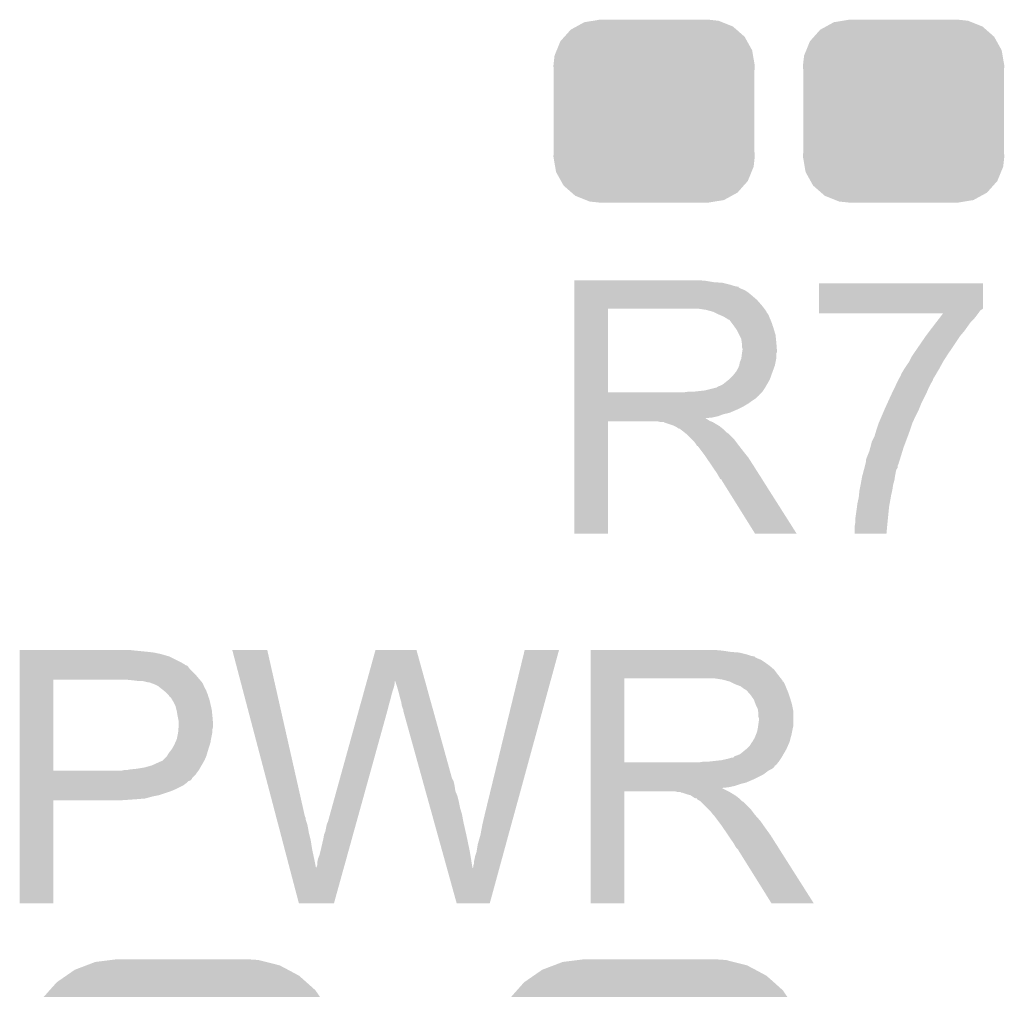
# Model space of a CAD drawing. Extents: x -0.05 to 0.95, y -0.15 to 0.98.
# Tile 7 of 30: x 0.57 to 0.72, y 0.09 to 0.24. Entities that reach past the tile are written whole.
import ezdxf

# ---------------------------------------------------------------- set-up
doc = ezdxf.new("R2010")
doc.units = 0
doc.layers.get('0').update_dxf_attribs({"linetype": 'CONTINUOUS'})
doc.layers.add('GESTURE_CLICK_V102_GTO', color=14, linetype='CONTINUOUS')
doc.layers.add('GESTURE_CLICK_V102_GTS', color=12, linetype='CONTINUOUS')

# ---------------------------------------------------------------- blocks, each defined once
blk = doc.blocks.new('CUSTOM_52')
for points in [[(-0.01175, 0.01282), (-0.01057, 0.01347), (0.01194, 0.01282), (0.01032, 0.01347)], [(-0.01057, 0.01347), (-0.0092, 0.01369), (0.01032, 0.01347), (0.00976, 0.01369)], [(-0.0092, 0.01369), (-0.00825, 0.01385), (0.00976, 0.01369), (0.00825, 0.01385)], [(-0.01358, 0.01127), (-0.01263, 0.01234), (0.01371, 0.01127), (0.01249, 0.01234)], [(-0.01263, 0.01234), (-0.01175, 0.01282), (0.01249, 0.01234), (0.01194, 0.01282)], [(-0.01475, 0.00922), (-0.01419, 0.01059), (0.01485, 0.00922), (0.01409, 0.01059)], [(-0.01419, 0.01059), (-0.01358, 0.01127), (0.01409, 0.01059), (0.01371, 0.01127)], [(-0.01508, 0.00841), (-0.01475, 0.00922), (0.01499, 0.00841), (0.01485, 0.00922)], [(-0.01525, 0.0069), (-0.01508, 0.00841), (0.01525, 0.0069), (0.01499, 0.00841)], [(-0.0152, 0.00607), (-0.01525, 0.0069), (0.0152, 0.00607), (0.01525, 0.0069)], [(-0.0152, -0.00607), (-0.0152, 0.00607), (0.0152, -0.00607), (0.0152, 0.00607)], [(-0.01525, -0.0069), (-0.0152, -0.00607), (0.01525, -0.0069), (0.0152, -0.00607)], [(-0.01499, -0.00841), (-0.01525, -0.0069), (0.01508, -0.00841), (0.01525, -0.0069)], [(-0.01485, -0.00922), (-0.01499, -0.00841), (0.01475, -0.00922), (0.01508, -0.00841)], [(-0.01409, -0.01059), (-0.01485, -0.00922), (0.01419, -0.01059), (0.01475, -0.00922)], [(-0.01371, -0.01127), (-0.01409, -0.01059), (0.01358, -0.01127), (0.01419, -0.01059)], [(-0.01249, -0.01234), (-0.01371, -0.01127), (0.01263, -0.01234), (0.01358, -0.01127)], [(-0.01194, -0.01282), (-0.01249, -0.01234), (0.01175, -0.01282), (0.01263, -0.01234)], [(-0.01032, -0.01347), (-0.01194, -0.01282), (0.01057, -0.01347), (0.01175, -0.01282)], [(-0.00976, -0.01369), (-0.01032, -0.01347), (0.0092, -0.01369), (0.01057, -0.01347)], [(-0.00825, -0.01385), (-0.00976, -0.01369), (0.00825, -0.01385), (0.0092, -0.01369)]]:
    blk.add_solid(points)
blk = doc.blocks.new('CUSTOM_60')
for points in [[(-0.01315, 0.03114), (-0.01076, 0.03144), (0.01274, 0.03114), (0.01157, 0.03144)], [(-0.01076, 0.03144), (-0.00985, 0.03155), (0.01157, 0.03144), (0.00985, 0.03155)], [(-0.01755, 0.02906), (-0.01625, 0.02996), (0.01772, 0.02906), (0.01604, 0.02996)], [(-0.01625, 0.02996), (-0.01451, 0.03062), (0.01604, 0.02996), (0.01479, 0.03062)], [(-0.01451, 0.03062), (-0.01315, 0.03114), (0.01479, 0.03062), (0.01274, 0.03114)], [(-0.01898, 0.02807), (-0.01755, 0.02906), (0.01884, 0.02807), (0.01772, 0.02906)], [(-0.02119, 0.02558), (-0.02007, 0.02685), (0.02107, 0.02558), (0.0202, 0.02685)], [(-0.02007, 0.02685), (-0.01898, 0.02807), (0.0202, 0.02685), (0.01884, 0.02807)], [(-0.02197, 0.02411), (-0.02119, 0.02558), (0.02208, 0.02411), (0.02107, 0.02558)], [(-0.02274, 0.02264), (-0.02197, 0.02411), (0.02263, 0.02264), (0.02208, 0.02411)], [(-0.02315, 0.021), (-0.02274, 0.02264), (0.02325, 0.021), (0.02263, 0.02264)], [(-0.02354, 0.01942), (-0.02315, 0.021), (0.02344, 0.01942), (0.02325, 0.021)], [(-0.02365, 0.0177), (-0.02354, 0.01942), (0.02365, 0.0177), (0.02344, 0.01942)], [(-0.0237, -0.0177), (-0.0237, 0.0177), (0.0237, -0.0177), (0.0237, 0.0177)], [(-0.02344, -0.01942), (-0.02365, -0.0177), (0.02354, -0.01942), (0.02365, -0.0177)], [(-0.02325, -0.021), (-0.02344, -0.01942), (0.02315, -0.021), (0.02354, -0.01942)], [(-0.02263, -0.02264), (-0.02325, -0.021), (0.02274, -0.02264), (0.02315, -0.021)], [(-0.02208, -0.02411), (-0.02263, -0.02264), (0.02197, -0.02411), (0.02274, -0.02264)], [(-0.02107, -0.02558), (-0.02208, -0.02411), (0.02119, -0.02558), (0.02197, -0.02411)], [(-0.0202, -0.02685), (-0.02107, -0.02558), (0.02007, -0.02685), (0.02119, -0.02558)], [(-0.01884, -0.02807), (-0.0202, -0.02685), (0.01898, -0.02807), (0.02007, -0.02685)], [(-0.01772, -0.02906), (-0.01884, -0.02807), (0.01755, -0.02906), (0.01898, -0.02807)], [(-0.01604, -0.02996), (-0.01772, -0.02906), (0.01625, -0.02996), (0.01755, -0.02906)], [(-0.01479, -0.03062), (-0.01604, -0.02996), (0.01451, -0.03062), (0.01625, -0.02996)], [(-0.01274, -0.03114), (-0.01479, -0.03062), (0.01315, -0.03114), (0.01451, -0.03062)], [(-0.01157, -0.03144), (-0.01274, -0.03114), (0.01076, -0.03144), (0.01315, -0.03114)], [(-0.00985, -0.03155), (-0.01157, -0.03144), (0.00985, -0.03155), (0.01076, -0.03144)]]:
    blk.add_solid(points)

msp = doc.modelspace()

# ---------------------------------------------------------------- linework, layer by layer
at = {"layer": 'GESTURE_CLICK_V102_GTO'}
for points in [[(0.654, 0.1993), (0.654, 0.1994), (0.6739, 0.1993), (0.6728, 0.1994)], [(0.654, 0.1991), (0.654, 0.1993), (0.6751, 0.1991), (0.6739, 0.1993)], [(0.654, 0.199), (0.654, 0.1991), (0.6765, 0.199), (0.6751, 0.1991)], [(0.654, 0.1987), (0.654, 0.199), (0.6777, 0.1987), (0.6765, 0.199)], [(0.654, 0.1985), (0.654, 0.1987), (0.6783, 0.1985), (0.6777, 0.1987)], [(0.654, 0.1984), (0.654, 0.1985), (0.6788, 0.1984), (0.6783, 0.1985)], [(0.654, 0.1983), (0.654, 0.1984), (0.6789, 0.1983), (0.6789, 0.1984)], [(0.654, 0.1984), (0.654, 0.1984), (0.6789, 0.1984), (0.6788, 0.1984)], [(0.6911, 0.1952), (0.6911, 0.1989), (0.7159, 0.1952), (0.7159, 0.1989)], [(0.6911, 0.1989), (0.6911, 0.1989), (0.7159, 0.1989), (0.6911, 0.1989)], [(0.654, 0.1981), (0.654, 0.1983), (0.6793, 0.1981), (0.6789, 0.1983)], [(0.654, 0.1979), (0.654, 0.1981), (0.6798, 0.1979), (0.6793, 0.1981)], [(0.654, 0.1975), (0.654, 0.1979), (0.6804, 0.1975), (0.6798, 0.1979)], [(0.654, 0.197), (0.654, 0.1975), (0.681, 0.197), (0.6804, 0.1975)], [(0.654, 0.1964), (0.654, 0.197), (0.6817, 0.1964), (0.681, 0.197)], [(0.654, 0.1956), (0.654, 0.1964), (0.6824, 0.1956), (0.6817, 0.1964)], [(0.654, 0.1951), (0.654, 0.1956), (0.68279, 0.1951), (0.6824, 0.1956)], [(0.654, 0.1824), (0.654, 0.1951), (0.6591, 0.1824), (0.6591, 0.1951)], [(0.654, 0.1951), (0.654, 0.1951), (0.6591, 0.1951), (0.6712, 0.1951)], [(0.674, 0.1949), (0.6727, 0.1951), (0.68294, 0.1949), (0.68279, 0.1951)], [(0.67473, 0.1947), (0.674, 0.1949), (0.6831, 0.1947), (0.68294, 0.1949)], [(0.6751, 0.1946), (0.67473, 0.1947), (0.6831, 0.1946), (0.6831, 0.1947)], [(0.6759, 0.1942), (0.6751, 0.1946), (0.6834, 0.1942), (0.6831, 0.1946)], [(0.6766, 0.1939), (0.6759, 0.1942), (0.68352, 0.1939), (0.6834, 0.1942)], [(0.67693, 0.1937), (0.6766, 0.1939), (0.6836, 0.1937), (0.68352, 0.1939)], [(0.6911, 0.1951), (0.6911, 0.1952), (0.7159, 0.1951), (0.7159, 0.1952)], [(0.6911, 0.195), (0.6911, 0.1951), (0.7158, 0.195), (0.7159, 0.1951)], [(0.6911, 0.1948), (0.6911, 0.195), (0.7155, 0.1948), (0.7158, 0.195)], [(0.6911, 0.1945), (0.6911, 0.1948), (0.7153, 0.1945), (0.7155, 0.1948)], [(0.6911, 0.1944), (0.6911, 0.1945), (0.71523, 0.1944), (0.7153, 0.1945)], [(0.7099, 0.1944), (0.6911, 0.1944), (0.71522, 0.1944), (0.71523, 0.1944)], [(0.70929, 0.1936), (0.70967, 0.1941), (0.7146, 0.1936), (0.715, 0.1941)], [(0.70967, 0.1941), (0.7099, 0.1944), (0.715, 0.1941), (0.71522, 0.1944)], [(0.6771, 0.1936), (0.67693, 0.1937), (0.68364, 0.1936), (0.6836, 0.1937)], [(0.6774, 0.1934), (0.6771, 0.1936), (0.68373, 0.1934), (0.68364, 0.1936)], [(0.6778, 0.193), (0.6775, 0.1934), (0.6839, 0.193), (0.68373, 0.1934)], [(0.6781, 0.1926), (0.6778, 0.193), (0.68403, 0.1926), (0.6839, 0.193)], [(0.67846, 0.1921), (0.6781, 0.1926), (0.6842, 0.1921), (0.68403, 0.1926)], [(0.70783, 0.1917), (0.7089, 0.1931), (0.7131, 0.1917), (0.7141, 0.1931)], [(0.7089, 0.1931), (0.70929, 0.1936), (0.7141, 0.1931), (0.7146, 0.1936)], [(0.6786, 0.1919), (0.67846, 0.1921), (0.68426, 0.1919), (0.6842, 0.1921)], [(0.679, 0.1911), (0.6786, 0.1919), (0.6845, 0.1911), (0.68426, 0.1919)], [(0.6793, 0.1905), (0.679, 0.1911), (0.68456, 0.1905), (0.6845, 0.1911)], [(0.70606, 0.1892), (0.7073, 0.191), (0.7113, 0.1892), (0.7125, 0.191)], [(0.7073, 0.191), (0.70783, 0.1917), (0.7125, 0.191), (0.7131, 0.1917)], [(0.67936, 0.1901), (0.6793, 0.1905), (0.6846, 0.1901), (0.68456, 0.1905)], [(0.6794, 0.1898), (0.67936, 0.1901), (0.68463, 0.1898), (0.6846, 0.1901)], [(0.6794, 0.1893), (0.6794, 0.1898), (0.68467, 0.1893), (0.68463, 0.1898)], [(0.6793, 0.1875), (0.67941, 0.1883), (0.6846, 0.1875), (0.6846, 0.1883)], [(0.6795, 0.189), (0.6794, 0.1893), (0.68469, 0.189), (0.68467, 0.1893)], [(0.67941, 0.1883), (0.67944, 0.1885), (0.6846, 0.1883), (0.6847, 0.1885)], [(0.67944, 0.1885), (0.6795, 0.1889), (0.6847, 0.1885), (0.6847, 0.1889)], [(0.6795, 0.1889), (0.6795, 0.189), (0.6847, 0.1889), (0.68469, 0.189)], [(0.7051, 0.1878), (0.70537, 0.1882), (0.71035, 0.1878), (0.7106, 0.1882)], [(0.70537, 0.1882), (0.70606, 0.1892), (0.7106, 0.1882), (0.7113, 0.1892)], [(0.6788, 0.186), (0.679, 0.1865), (0.68422, 0.186), (0.6844, 0.1865)], [(0.679, 0.1865), (0.6791, 0.187), (0.6844, 0.1865), (0.6845, 0.187)], [(0.6791, 0.187), (0.6793, 0.1875), (0.6845, 0.187), (0.6846, 0.1875)], [(0.70403, 0.186), (0.7047, 0.187), (0.7093, 0.186), (0.70985, 0.187)], [(0.7047, 0.187), (0.70475, 0.1871), (0.70985, 0.187), (0.7099, 0.1871)], [(0.70475, 0.1871), (0.7051, 0.1878), (0.7099, 0.1871), (0.71035, 0.1878)], [(0.678, 0.1849), (0.6784, 0.1854), (0.68382, 0.1849), (0.684, 0.1854)], [(0.6784, 0.1854), (0.6785, 0.1855), (0.684, 0.1854), (0.68404, 0.1855)], [(0.6785, 0.1855), (0.6786, 0.1857), (0.68404, 0.1855), (0.68411, 0.1857)], [(0.6786, 0.1857), (0.6788, 0.186), (0.68411, 0.1857), (0.68422, 0.186)], [(0.7034, 0.1848), (0.7036, 0.1853), (0.7086, 0.1848), (0.70889, 0.1853)], [(0.7036, 0.1853), (0.7039, 0.1858), (0.70889, 0.1853), (0.70918, 0.1858)], [(0.7039, 0.1858), (0.70403, 0.186), (0.70918, 0.1858), (0.7093, 0.186)], [(0.6761, 0.1834), (0.6765, 0.1836), (0.68307, 0.1834), (0.68319, 0.1836)], [(0.6765, 0.1836), (0.67737, 0.1843), (0.68319, 0.1836), (0.6836, 0.1843)], [(0.67737, 0.1843), (0.6775, 0.1844), (0.6836, 0.1843), (0.68364, 0.1844)], [(0.6775, 0.1844), (0.678, 0.1849), (0.68364, 0.1844), (0.68382, 0.1849)], [(0.70253, 0.1831), (0.70281, 0.1837), (0.7077, 0.1831), (0.708, 0.1837)], [(0.70281, 0.1837), (0.70305, 0.1842), (0.708, 0.1837), (0.7083, 0.1842)], [(0.70305, 0.1842), (0.7031, 0.1843), (0.7083, 0.1842), (0.70833, 0.1843)], [(0.7031, 0.1843), (0.7032, 0.1845), (0.70833, 0.1843), (0.7084, 0.1845)], [(0.7032, 0.1845), (0.7034, 0.1848), (0.7084, 0.1845), (0.7086, 0.1848)], [(0.654, 0.182), (0.654, 0.1824), (0.682, 0.182), (0.6824, 0.1824)], [(0.654, 0.1824), (0.654, 0.1824), (0.6705, 0.1824), (0.6591, 0.1824)], [(0.654, 0.1819), (0.654, 0.182), (0.682, 0.1819), (0.682, 0.182)], [(0.6705, 0.1824), (0.6712, 0.1825), (0.6824, 0.1824), (0.6825, 0.1825)], [(0.672, 0.1825), (0.6738, 0.1827), (0.6825, 0.1825), (0.68263, 0.1827)], [(0.6738, 0.1827), (0.6754, 0.1831), (0.68263, 0.1827), (0.6829, 0.1831)], [(0.6755, 0.1831), (0.6758, 0.1833), (0.6829, 0.1831), (0.68302, 0.1833)], [(0.6758, 0.1833), (0.6761, 0.1834), (0.68302, 0.1833), (0.68307, 0.1834)], [(0.70145, 0.1808), (0.702, 0.182), (0.7066, 0.1808), (0.7072, 0.182)], [(0.702, 0.182), (0.70219, 0.1824), (0.7072, 0.182), (0.7074, 0.1824)], [(0.70219, 0.1824), (0.70253, 0.1831), (0.7074, 0.1824), (0.7077, 0.1831)], [(0.654, 0.1815), (0.654, 0.1819), (0.6815, 0.1815), (0.6819, 0.1819)], [(0.654, 0.1819), (0.654, 0.1819), (0.6819, 0.1819), (0.682, 0.1819)], [(0.654, 0.1811), (0.654, 0.1815), (0.6809, 0.1811), (0.6815, 0.1815)], [(0.654, 0.1808), (0.654, 0.1811), (0.6805, 0.1808), (0.6809, 0.1811)], [(0.654, 0.1802), (0.654, 0.1808), (0.6795, 0.1802), (0.6805, 0.1808)], [(0.701, 0.1798), (0.70145, 0.1808), (0.7062, 0.1798), (0.7066, 0.1808)], [(0.654, 0.1799), (0.654, 0.1802), (0.6789, 0.1799), (0.6795, 0.1802)], [(0.654, 0.1793), (0.654, 0.1799), (0.6775, 0.1793), (0.6789, 0.1799)], [(0.654, 0.1791), (0.654, 0.1793), (0.6766, 0.1791), (0.6775, 0.1793)], [(0.654, 0.1788), (0.654, 0.1791), (0.6758, 0.1788), (0.6766, 0.1791)], [(0.70057, 0.1788), (0.701, 0.1798), (0.7057, 0.1788), (0.7062, 0.1798)], [(0.654, 0.1786), (0.654, 0.1788), (0.6749, 0.1786), (0.6758, 0.1788)], [(0.654, 0.1785), (0.654, 0.1786), (0.6739, 0.1785), (0.6749, 0.1786)], [(0.654, 0.1784), (0.654, 0.1785), (0.674, 0.1784), (0.6739, 0.1785)], [(0.654, 0.1783), (0.654, 0.1784), (0.6742, 0.1783), (0.674, 0.1784)], [(0.654, 0.1781), (0.654, 0.1783), (0.6745, 0.1781), (0.6742, 0.1783)], [(0.654, 0.178), (0.654, 0.1781), (0.67475, 0.178), (0.6745, 0.1781)], [(0.654, 0.161), (0.654, 0.178), (0.6591, 0.161), (0.6591, 0.178)], [(0.654, 0.178), (0.654, 0.178), (0.6591, 0.178), (0.6667, 0.178)], [(0.6671, 0.1779), (0.6667, 0.178), (0.675, 0.1779), (0.67475, 0.178)], [(0.6677, 0.1778), (0.6676, 0.1779), (0.67517, 0.1778), (0.675, 0.1779)], [(0.669, 0.1774), (0.6678, 0.1778), (0.67583, 0.1774), (0.67517, 0.1778)], [(0.6998, 0.1768), (0.7001, 0.1777), (0.7049, 0.1768), (0.7052, 0.1777)], [(0.7001, 0.1777), (0.70057, 0.1788), (0.7052, 0.1777), (0.7057, 0.1788)], [(0.6692, 0.1773), (0.669, 0.1774), (0.676, 0.1773), (0.67583, 0.1774)], [(0.6694, 0.1772), (0.6692, 0.1773), (0.67612, 0.1772), (0.676, 0.1773)], [(0.6697, 0.177), (0.6694, 0.1772), (0.67637, 0.177), (0.67612, 0.1772)], [(0.6699, 0.1769), (0.6697, 0.177), (0.6765, 0.1769), (0.67637, 0.177)], [(0.6701, 0.1768), (0.67, 0.1769), (0.6766, 0.1768), (0.6765, 0.1769)], [(0.6705, 0.1765), (0.6701, 0.1768), (0.6769, 0.1765), (0.6766, 0.1768)], [(0.67063, 0.1764), (0.6705, 0.1765), (0.677, 0.1764), (0.6769, 0.1765)], [(0.67088, 0.1762), (0.67063, 0.1764), (0.6773, 0.1762), (0.677, 0.1764)], [(0.671, 0.1761), (0.67088, 0.1762), (0.6774, 0.1761), (0.6773, 0.1762)], [(0.6719, 0.1752), (0.671, 0.1761), (0.6783, 0.1752), (0.6774, 0.1761)], [(0.6995, 0.1758), (0.69971, 0.1765), (0.70454, 0.1758), (0.7048, 0.1765)], [(0.69971, 0.1765), (0.6998, 0.1768), (0.7048, 0.1765), (0.7049, 0.1768)], [(0.6722, 0.1749), (0.6719, 0.1752), (0.67853, 0.1749), (0.6783, 0.1752)], [(0.6725, 0.1745), (0.6722, 0.1749), (0.67883, 0.1745), (0.67853, 0.1749)], [(0.6989, 0.1742), (0.6991, 0.175), (0.70394, 0.1742), (0.70424, 0.175)], [(0.6991, 0.175), (0.6995, 0.1758), (0.70424, 0.175), (0.70454, 0.1758)], [(0.67255, 0.1744), (0.6725, 0.1745), (0.6789, 0.1744), (0.67883, 0.1745)], [(0.6726, 0.1743), (0.67255, 0.1744), (0.67898, 0.1743), (0.6789, 0.1744)], [(0.6733, 0.1735), (0.6727, 0.1743), (0.6796, 0.1735), (0.67898, 0.1743)], [(0.6739, 0.1727), (0.6733, 0.1735), (0.68024, 0.1727), (0.6796, 0.1735)], [(0.6983, 0.1725), (0.6987, 0.1735), (0.70341, 0.1725), (0.70372, 0.1735)], [(0.6987, 0.1735), (0.69887, 0.1741), (0.70372, 0.1735), (0.7039, 0.1741)], [(0.69887, 0.1741), (0.6989, 0.1742), (0.7039, 0.1741), (0.70394, 0.1742)], [(0.67403, 0.1725), (0.6739, 0.1727), (0.6804, 0.1725), (0.68024, 0.1727)], [(0.67477, 0.1714), (0.67403, 0.1725), (0.6811, 0.1714), (0.6804, 0.1725)], [(0.6981, 0.1715), (0.6982, 0.1719), (0.7031, 0.1715), (0.70322, 0.1719)], [(0.6982, 0.1722), (0.6983, 0.1725), (0.70332, 0.1722), (0.70341, 0.1725)], [(0.6982, 0.1719), (0.6982, 0.1722), (0.70322, 0.1719), (0.70332, 0.1722)], [(0.6751, 0.1709), (0.67477, 0.1714), (0.68142, 0.1709), (0.6811, 0.1714)], [(0.6756, 0.1702), (0.6751, 0.1709), (0.68186, 0.1702), (0.68142, 0.1709)], [(0.676, 0.1695), (0.6756, 0.1702), (0.68231, 0.1695), (0.68186, 0.1702)], [(0.6976, 0.1696), (0.69778, 0.1703), (0.70258, 0.1696), (0.7027, 0.1703)], [(0.69778, 0.1703), (0.69789, 0.1707), (0.7027, 0.1703), (0.7028, 0.1707)], [(0.69789, 0.1707), (0.69797, 0.171), (0.7028, 0.1707), (0.703, 0.171)], [(0.69797, 0.171), (0.69804, 0.1713), (0.703, 0.171), (0.703, 0.1713)], [(0.69804, 0.1713), (0.6981, 0.1715), (0.703, 0.1713), (0.7031, 0.1715)], [(0.6761, 0.1693), (0.676, 0.1695), (0.68243, 0.1693), (0.68231, 0.1695)], [(0.6763, 0.1692), (0.6761, 0.1693), (0.6825, 0.1692), (0.68243, 0.1693)], [(0.6764, 0.169), (0.6763, 0.1692), (0.68262, 0.169), (0.6825, 0.1692)], [(0.6814, 0.161), (0.6764, 0.169), (0.6877, 0.161), (0.68262, 0.169)], [(0.6974, 0.1685), (0.69751, 0.1691), (0.70233, 0.1685), (0.7025, 0.1691)], [(0.69751, 0.1691), (0.6976, 0.1696), (0.7025, 0.1691), (0.70258, 0.1696)], [(0.69713, 0.1668), (0.6972, 0.1675), (0.702, 0.1668), (0.70216, 0.1675)], [(0.6972, 0.1675), (0.69724, 0.1677), (0.70216, 0.1675), (0.7022, 0.1677)], [(0.69724, 0.1677), (0.69738, 0.1684), (0.7022, 0.1677), (0.7023, 0.1684)], [(0.69738, 0.1684), (0.6974, 0.1685), (0.7023, 0.1684), (0.70233, 0.1685)], [(0.69684, 0.1651), (0.6969, 0.1656), (0.7017, 0.1651), (0.70179, 0.1656)], [(0.6969, 0.1656), (0.6971, 0.1665), (0.70179, 0.1656), (0.70195, 0.1665)], [(0.6971, 0.1665), (0.69713, 0.1668), (0.70195, 0.1665), (0.702, 0.1668)], [(0.6966, 0.1634), (0.6968, 0.1648), (0.70153, 0.1634), (0.70167, 0.1648)], [(0.6968, 0.1648), (0.69684, 0.1651), (0.70167, 0.1648), (0.7017, 0.1651)], [(0.6965, 0.1622), (0.6966, 0.1628), (0.70141, 0.1622), (0.70147, 0.1628)], [(0.6966, 0.1631), (0.6966, 0.1634), (0.7015, 0.1631), (0.70153, 0.1634)], [(0.6966, 0.1628), (0.6966, 0.1631), (0.70147, 0.1628), (0.7015, 0.1631)], [(0.6965, 0.161), (0.6965, 0.1622), (0.7013, 0.161), (0.70141, 0.1622)], [(0.6877, 0.161), (0.6877, 0.161), (0.6877, 0.161), (0.6814, 0.161)], [(0.57, 0.1433), (0.57, 0.1434), (0.5875, 0.1433), (0.5866, 0.1434)], [(0.57, 0.1431), (0.57, 0.1433), (0.5895, 0.1431), (0.5875, 0.1433)], [(0.60883, 0.1182), (0.6022, 0.1434), (0.6132, 0.1182), (0.6075, 0.1434)], [(0.6022, 0.1434), (0.6022, 0.1434), (0.6075, 0.1434), (0.6022, 0.1434)], [(0.6226, 0.1387), (0.6239, 0.1434), (0.6314, 0.1387), (0.6301, 0.1434)], [(0.6239, 0.1434), (0.6239, 0.1434), (0.6301, 0.1434), (0.6239, 0.1434)], [(0.6405, 0.1187), (0.6465, 0.1434), (0.64495, 0.1187), (0.6517, 0.1434)], [(0.6465, 0.1434), (0.6465, 0.1434), (0.6517, 0.1434), (0.6465, 0.1434)], [(0.6565, 0.1433), (0.6565, 0.1434), (0.6764, 0.1433), (0.6753, 0.1434)], [(0.6565, 0.1431), (0.6565, 0.1433), (0.6777, 0.1431), (0.6764, 0.1433)], [(0.57, 0.143), (0.57, 0.1431), (0.5903, 0.143), (0.5895, 0.1431)], [(0.57, 0.1429), (0.57, 0.143), (0.5908, 0.1429), (0.5904, 0.143)], [(0.57, 0.1428), (0.57, 0.1429), (0.5913, 0.1428), (0.5908, 0.1429)], [(0.57, 0.1424), (0.57, 0.1428), (0.5927, 0.1424), (0.5913, 0.1428)], [(0.57, 0.1416), (0.57, 0.1424), (0.5943, 0.1416), (0.5927, 0.1424)], [(0.6565, 0.143), (0.6565, 0.1431), (0.679, 0.143), (0.6777, 0.1431)], [(0.6565, 0.1427), (0.6565, 0.143), (0.6802, 0.1427), (0.679, 0.143)], [(0.6565, 0.1425), (0.6565, 0.1427), (0.6808, 0.1425), (0.6802, 0.1427)], [(0.6565, 0.1424), (0.6565, 0.1425), (0.6813, 0.1424), (0.6808, 0.1425)], [(0.6565, 0.1423), (0.6565, 0.1424), (0.6814, 0.1423), (0.6814, 0.1424)], [(0.6565, 0.1424), (0.6565, 0.1424), (0.6814, 0.1424), (0.6813, 0.1424)], [(0.6565, 0.1421), (0.6565, 0.1423), (0.6818, 0.1421), (0.6814, 0.1423)], [(0.6565, 0.1419), (0.6565, 0.1421), (0.6823, 0.1419), (0.6818, 0.1421)], [(0.6565, 0.1415), (0.6565, 0.1419), (0.6829, 0.1415), (0.6823, 0.1419)], [(0.57, 0.1412), (0.57, 0.1416), (0.595, 0.1412), (0.5943, 0.1416)], [(0.57, 0.1411), (0.57, 0.1412), (0.5951, 0.1411), (0.595, 0.1412)], [(0.57, 0.141), (0.57, 0.1411), (0.5954, 0.141), (0.5951, 0.1411)], [(0.57, 0.1406), (0.57, 0.141), (0.5957, 0.1406), (0.5954, 0.141)], [(0.57, 0.1397), (0.57, 0.1406), (0.5966, 0.1397), (0.5957, 0.1406)], [(0.6565, 0.141), (0.6565, 0.1415), (0.6836, 0.141), (0.6829, 0.1415)], [(0.6565, 0.1404), (0.6565, 0.141), (0.6843, 0.1404), (0.6836, 0.141)], [(0.6565, 0.1396), (0.6565, 0.1404), (0.6849, 0.1396), (0.6843, 0.1404)], [(0.57, 0.1391), (0.57, 0.1397), (0.5971, 0.1391), (0.5966, 0.1397)], [(0.57, 0.1389), (0.57, 0.1391), (0.59727, 0.1389), (0.5971, 0.1391)], [(0.57, 0.1251), (0.57, 0.1389), (0.5751, 0.1251), (0.5751, 0.1389)], [(0.5871, 0.1388), (0.5861, 0.1389), (0.59736, 0.1388), (0.59727, 0.1389)], [(0.5879, 0.1387), (0.5871, 0.1388), (0.59744, 0.1387), (0.59736, 0.1388)], [(0.6565, 0.1391), (0.6565, 0.1396), (0.68529, 0.1391), (0.6849, 0.1396)], [(0.6565, 0.1264), (0.6565, 0.1391), (0.6616, 0.1264), (0.6616, 0.1391)], [(0.6565, 0.1391), (0.6565, 0.1391), (0.6616, 0.1391), (0.6737, 0.1391)], [(0.6765, 0.1389), (0.6752, 0.1391), (0.68544, 0.1389), (0.68529, 0.1391)], [(0.67723, 0.1387), (0.6765, 0.1389), (0.6856, 0.1387), (0.68544, 0.1389)], [(0.5894, 0.1385), (0.5886, 0.1387), (0.59761, 0.1385), (0.59744, 0.1387)], [(0.58987, 0.1384), (0.5896, 0.1385), (0.5977, 0.1384), (0.59761, 0.1385)], [(0.5904, 0.1382), (0.58987, 0.1384), (0.59779, 0.1382), (0.5977, 0.1384)], [(0.591, 0.1379), (0.5904, 0.1382), (0.59792, 0.1379), (0.59779, 0.1382)], [(0.5915, 0.1375), (0.591, 0.1379), (0.5981, 0.1375), (0.59792, 0.1379)], [(0.59163, 0.1374), (0.5915, 0.1375), (0.5982, 0.1374), (0.5981, 0.1375)], [(0.592, 0.1371), (0.59163, 0.1374), (0.5983, 0.1371), (0.5982, 0.1374)], [(0.62218, 0.1372), (0.62235, 0.1378), (0.6265, 0.1372), (0.6267, 0.1378)], [(0.62235, 0.1378), (0.62249, 0.1383), (0.6267, 0.1378), (0.6268, 0.1383)], [(0.62249, 0.1383), (0.62257, 0.1386), (0.6268, 0.1383), (0.6268, 0.1386)], [(0.62257, 0.1386), (0.6226, 0.1387), (0.6268, 0.1386), (0.6269, 0.1387)], [(0.6269, 0.1386), (0.6269, 0.1387), (0.63143, 0.1386), (0.6314, 0.1387)], [(0.6272, 0.1377), (0.6269, 0.1386), (0.63168, 0.1377), (0.63143, 0.1386)], [(0.6274, 0.137), (0.6272, 0.1377), (0.63187, 0.137), (0.63168, 0.1377)], [(0.6776, 0.1386), (0.67723, 0.1387), (0.6856, 0.1386), (0.6856, 0.1387)], [(0.6784, 0.1382), (0.6776, 0.1386), (0.6859, 0.1382), (0.6857, 0.1386)], [(0.6776, 0.1386), (0.6776, 0.1386), (0.6857, 0.1386), (0.6856, 0.1386)], [(0.6792, 0.1379), (0.6784, 0.1382), (0.68602, 0.1379), (0.6859, 0.1382)], [(0.67947, 0.1377), (0.6792, 0.1379), (0.6861, 0.1377), (0.68602, 0.1379)], [(0.6796, 0.1376), (0.67947, 0.1377), (0.68614, 0.1376), (0.6861, 0.1377)], [(0.6799, 0.1374), (0.6796, 0.1376), (0.68623, 0.1374), (0.68614, 0.1376)], [(0.68035, 0.137), (0.68, 0.1374), (0.6864, 0.137), (0.68623, 0.1374)], [(0.5925, 0.1366), (0.592, 0.1371), (0.5985, 0.1366), (0.5983, 0.1371)], [(0.5926, 0.1365), (0.5925, 0.1366), (0.59853, 0.1365), (0.5985, 0.1366)], [(0.5928, 0.1362), (0.5926, 0.1365), (0.59863, 0.1362), (0.59853, 0.1365)], [(0.59301, 0.136), (0.5929, 0.1362), (0.5987, 0.136), (0.59863, 0.1362)], [(0.5933, 0.1355), (0.59301, 0.136), (0.59883, 0.1355), (0.5987, 0.136)], [(0.62177, 0.1357), (0.62199, 0.1365), (0.6261, 0.1357), (0.6263, 0.1365)], [(0.62199, 0.1365), (0.62218, 0.1372), (0.6263, 0.1365), (0.6265, 0.1372)], [(0.6276, 0.1362), (0.6274, 0.137), (0.63209, 0.1362), (0.63187, 0.137)], [(0.6278, 0.1355), (0.6276, 0.1362), (0.63229, 0.1355), (0.63209, 0.1362)], [(0.6807, 0.1366), (0.68035, 0.137), (0.68653, 0.1366), (0.6864, 0.137)], [(0.68106, 0.1361), (0.6807, 0.1366), (0.6867, 0.1361), (0.68653, 0.1366)], [(0.6812, 0.1359), (0.68106, 0.1361), (0.68676, 0.1359), (0.6867, 0.1361)], [(0.6815, 0.1351), (0.6812, 0.1359), (0.687, 0.1351), (0.68676, 0.1359)], [(0.59345, 0.1352), (0.5933, 0.1355), (0.5989, 0.1352), (0.59883, 0.1355)], [(0.5936, 0.1349), (0.59345, 0.1352), (0.59897, 0.1349), (0.5989, 0.1352)], [(0.59375, 0.1343), (0.5936, 0.1349), (0.5991, 0.1343), (0.59897, 0.1349)], [(0.5938, 0.1341), (0.59375, 0.1343), (0.59912, 0.1341), (0.5991, 0.1343)], [(0.62135, 0.1342), (0.62157, 0.135), (0.6257, 0.1342), (0.6259, 0.135)], [(0.62157, 0.135), (0.62177, 0.1357), (0.6259, 0.135), (0.6261, 0.1357)], [(0.6279, 0.1349), (0.6278, 0.1355), (0.63245, 0.1349), (0.63229, 0.1355)], [(0.628, 0.1346), (0.6279, 0.1349), (0.63254, 0.1346), (0.63245, 0.1349)], [(0.6281, 0.1344), (0.628, 0.1346), (0.63259, 0.1344), (0.63254, 0.1346)], [(0.6281, 0.1342), (0.6281, 0.1344), (0.63265, 0.1342), (0.63259, 0.1344)], [(0.6818, 0.1345), (0.6815, 0.1351), (0.68712, 0.1345), (0.687, 0.1351)], [(0.68186, 0.1341), (0.6818, 0.1345), (0.6872, 0.1341), (0.68712, 0.1345)], [(0.5939, 0.1335), (0.5938, 0.1341), (0.59918, 0.1335), (0.59912, 0.1341)], [(0.59394, 0.1333), (0.5939, 0.1335), (0.5992, 0.1333), (0.59918, 0.1335)], [(0.5941, 0.1325), (0.59394, 0.1333), (0.59927, 0.1325), (0.5992, 0.1333)], [(0.6167, 0.1174), (0.62135, 0.1342), (0.62104, 0.1174), (0.6257, 0.1342)], [(0.63096, 0.1239), (0.6281, 0.1342), (0.6355, 0.1239), (0.63265, 0.1342)], [(0.6819, 0.1338), (0.68186, 0.1341), (0.6872, 0.1338), (0.6872, 0.1341)], [(0.68186, 0.1319), (0.682, 0.1329), (0.6872, 0.1319), (0.6872, 0.1329)], [(0.6819, 0.1333), (0.6819, 0.1338), (0.6872, 0.1333), (0.6872, 0.1338)], [(0.682, 0.133), (0.6819, 0.1333), (0.6872, 0.133), (0.6872, 0.1333)], [(0.682, 0.1329), (0.682, 0.133), (0.6872, 0.1329), (0.6872, 0.133)], [(0.59401, 0.131), (0.59404, 0.1314), (0.5992, 0.131), (0.5992, 0.1314)], [(0.59404, 0.1314), (0.59408, 0.1318), (0.5992, 0.1314), (0.5993, 0.1318)], [(0.59408, 0.1318), (0.5941, 0.1321), (0.5993, 0.1318), (0.5993, 0.1321)], [(0.5941, 0.1322), (0.5941, 0.1325), (0.5993, 0.1322), (0.59927, 0.1325)], [(0.5941, 0.1321), (0.5941, 0.1322), (0.5993, 0.1321), (0.5993, 0.1322)], [(0.6817, 0.131), (0.6818, 0.1315), (0.687, 0.131), (0.6871, 0.1315)], [(0.6818, 0.1315), (0.68186, 0.1319), (0.6871, 0.1315), (0.6872, 0.1319)], [(0.59358, 0.1294), (0.5938, 0.1299), (0.5989, 0.1294), (0.59898, 0.1299)], [(0.5938, 0.1299), (0.59382, 0.13), (0.59898, 0.1299), (0.599, 0.13)], [(0.59382, 0.13), (0.594, 0.1309), (0.599, 0.13), (0.59918, 0.1309)], [(0.594, 0.1309), (0.59401, 0.131), (0.59918, 0.1309), (0.5992, 0.131)], [(0.6811, 0.1297), (0.6813, 0.13), (0.68668, 0.1297), (0.68676, 0.13)], [(0.6813, 0.13), (0.6815, 0.1305), (0.68676, 0.13), (0.6869, 0.1305)], [(0.6815, 0.1305), (0.6817, 0.131), (0.6869, 0.1305), (0.687, 0.131)], [(0.59284, 0.1281), (0.593, 0.1283), (0.5985, 0.1281), (0.59856, 0.1283)], [(0.593, 0.1283), (0.5934, 0.129), (0.59856, 0.1283), (0.59878, 0.129)], [(0.5934, 0.129), (0.59358, 0.1294), (0.59878, 0.129), (0.5989, 0.1294)], [(0.6791, 0.1276), (0.67997, 0.1283), (0.68569, 0.1276), (0.6861, 0.1283)], [(0.67997, 0.1283), (0.6801, 0.1284), (0.6861, 0.1283), (0.68615, 0.1284)], [(0.6801, 0.1284), (0.6806, 0.1289), (0.68615, 0.1284), (0.68637, 0.1289)], [(0.6806, 0.1289), (0.6809, 0.1294), (0.68637, 0.1289), (0.6866, 0.1294)], [(0.6809, 0.1294), (0.681, 0.1295), (0.6866, 0.1294), (0.68663, 0.1295)], [(0.681, 0.1295), (0.6811, 0.1297), (0.68663, 0.1295), (0.68668, 0.1297)], [(0.5917, 0.1267), (0.5923, 0.1273), (0.598, 0.1267), (0.59826, 0.1273)], [(0.5923, 0.1273), (0.59236, 0.1274), (0.59826, 0.1273), (0.5983, 0.1274)], [(0.59236, 0.1274), (0.5926, 0.1278), (0.5983, 0.1274), (0.59841, 0.1278)], [(0.5926, 0.1278), (0.59284, 0.1281), (0.59841, 0.1278), (0.5985, 0.1281)], [(0.6763, 0.1267), (0.6772, 0.1269), (0.68513, 0.1267), (0.68527, 0.1269)], [(0.6772, 0.1269), (0.6779, 0.1271), (0.68527, 0.1269), (0.6854, 0.1271)], [(0.6781, 0.1271), (0.6783, 0.1273), (0.6854, 0.1271), (0.68552, 0.1273)], [(0.6783, 0.1273), (0.6786, 0.1274), (0.68552, 0.1273), (0.68558, 0.1274)], [(0.6786, 0.1274), (0.6791, 0.1276), (0.68558, 0.1274), (0.68569, 0.1276)], [(0.5862, 0.1252), (0.5867, 0.1253), (0.59713, 0.1252), (0.5972, 0.1253)], [(0.5867, 0.1253), (0.5877, 0.1254), (0.5972, 0.1253), (0.59726, 0.1254)], [(0.5877, 0.1254), (0.5889, 0.1256), (0.59726, 0.1254), (0.59737, 0.1256)], [(0.5889, 0.1256), (0.59, 0.1259), (0.59737, 0.1256), (0.59754, 0.1259)], [(0.59, 0.1259), (0.5911, 0.1264), (0.59754, 0.1259), (0.59783, 0.1264)], [(0.5911, 0.1264), (0.5916, 0.1266), (0.59783, 0.1264), (0.59794, 0.1266)], [(0.5916, 0.1266), (0.5917, 0.1267), (0.59794, 0.1266), (0.598, 0.1267)], [(0.6565, 0.126), (0.6565, 0.1264), (0.6846, 0.126), (0.68492, 0.1264)], [(0.6565, 0.1264), (0.6565, 0.1264), (0.6731, 0.1264), (0.6616, 0.1264)], [(0.6565, 0.1259), (0.6565, 0.126), (0.6845, 0.1259), (0.6846, 0.126)], [(0.6565, 0.1257), (0.6565, 0.1259), (0.6843, 0.1257), (0.6844, 0.1259)], [(0.6565, 0.1259), (0.6565, 0.1259), (0.6844, 0.1259), (0.6845, 0.1259)], [(0.6565, 0.1255), (0.6565, 0.1257), (0.6841, 0.1255), (0.6843, 0.1257)], [(0.6565, 0.1253), (0.6565, 0.1255), (0.6838, 0.1253), (0.6841, 0.1255)], [(0.6565, 0.1251), (0.6565, 0.1253), (0.6834, 0.1251), (0.6838, 0.1253)], [(0.6731, 0.1264), (0.6737, 0.1265), (0.68492, 0.1264), (0.685, 0.1265)], [(0.6745, 0.1265), (0.6763, 0.1267), (0.685, 0.1265), (0.68513, 0.1267)], [(0.57, 0.1246), (0.57, 0.1251), (0.5967, 0.1246), (0.59706, 0.1251)], [(0.57, 0.1251), (0.57, 0.1251), (0.5854, 0.1251), (0.5751, 0.1251)], [(0.57, 0.124), (0.57, 0.1246), (0.5961, 0.124), (0.5967, 0.1246)], [(0.57, 0.1239), (0.57, 0.124), (0.5961, 0.1239), (0.5961, 0.124)], [(0.57, 0.1236), (0.57, 0.1239), (0.5958, 0.1236), (0.5961, 0.1239)], [(0.5854, 0.1251), (0.5858, 0.1252), (0.59706, 0.1251), (0.59713, 0.1252)], [(0.63104, 0.1236), (0.63096, 0.1239), (0.6357, 0.1236), (0.6355, 0.1239)], [(0.6565, 0.1245), (0.6565, 0.1251), (0.6826, 0.1245), (0.6834, 0.1251)], [(0.6565, 0.1239), (0.6565, 0.1245), (0.6814, 0.1239), (0.6826, 0.1245)], [(0.6565, 0.1233), (0.6565, 0.1239), (0.68, 0.1233), (0.6814, 0.1239)], [(0.57, 0.1235), (0.57, 0.1236), (0.5955, 0.1235), (0.5958, 0.1236)], [(0.57, 0.1232), (0.57, 0.1235), (0.5952, 0.1232), (0.5955, 0.1235)], [(0.57, 0.1229), (0.57, 0.1232), (0.5948, 0.1229), (0.5952, 0.1232)], [(0.57, 0.1223), (0.57, 0.1229), (0.5936, 0.1223), (0.5948, 0.1229)], [(0.63115, 0.1232), (0.63104, 0.1236), (0.6358, 0.1232), (0.6357, 0.1236)], [(0.63129, 0.1227), (0.63115, 0.1232), (0.6359, 0.1227), (0.6358, 0.1232)], [(0.63148, 0.122), (0.63129, 0.1227), (0.636, 0.122), (0.6359, 0.1227)], [(0.6565, 0.1231), (0.6565, 0.1233), (0.6792, 0.1231), (0.68, 0.1233)], [(0.6565, 0.1228), (0.6565, 0.1231), (0.6783, 0.1228), (0.6792, 0.1231)], [(0.6565, 0.1226), (0.6565, 0.1228), (0.6774, 0.1226), (0.6783, 0.1228)], [(0.6565, 0.1225), (0.6565, 0.1226), (0.6764, 0.1225), (0.6774, 0.1226)], [(0.6565, 0.1224), (0.6565, 0.1225), (0.6765, 0.1224), (0.6764, 0.1225)], [(0.6565, 0.122), (0.6565, 0.1224), (0.6773, 0.122), (0.6765, 0.1224)], [(0.57, 0.122), (0.57, 0.1223), (0.5929, 0.122), (0.5936, 0.1223)], [(0.57, 0.1214), (0.57, 0.122), (0.5911, 0.1214), (0.5929, 0.122)], [(0.57, 0.1212), (0.57, 0.1214), (0.5901, 0.1212), (0.5911, 0.1214)], [(0.57, 0.1209), (0.57, 0.1212), (0.589, 0.1209), (0.5901, 0.1212)], [(0.57, 0.1208), (0.57, 0.1209), (0.5878, 0.1208), (0.589, 0.1209)], [(0.63168, 0.1213), (0.63148, 0.122), (0.6363, 0.1213), (0.636, 0.122)], [(0.6319, 0.1205), (0.63168, 0.1213), (0.6365, 0.1205), (0.6363, 0.1213)], [(0.6565, 0.105), (0.6565, 0.122), (0.6616, 0.105), (0.6616, 0.122)], [(0.6565, 0.122), (0.6565, 0.122), (0.6616, 0.122), (0.6692, 0.122)], [(0.6696, 0.1219), (0.6692, 0.122), (0.6775, 0.1219), (0.6773, 0.122)], [(0.6702, 0.1218), (0.6701, 0.1219), (0.67767, 0.1218), (0.6775, 0.1219)], [(0.6712, 0.1215), (0.6703, 0.1218), (0.67817, 0.1215), (0.67767, 0.1218)], [(0.6716, 0.1214), (0.6712, 0.1215), (0.67833, 0.1214), (0.67817, 0.1215)], [(0.67175, 0.1213), (0.6716, 0.1214), (0.6785, 0.1213), (0.67833, 0.1214)], [(0.6722, 0.121), (0.67175, 0.1213), (0.67888, 0.121), (0.6785, 0.1213)], [(0.6725, 0.1209), (0.6722, 0.121), (0.679, 0.1209), (0.67888, 0.121)], [(0.6726, 0.1208), (0.6726, 0.1209), (0.6791, 0.1208), (0.679, 0.1209)], [(0.57, 0.1207), (0.57, 0.1208), (0.5864, 0.1207), (0.5878, 0.1208)], [(0.57, 0.1206), (0.57, 0.1207), (0.5849, 0.1206), (0.5864, 0.1207)], [(0.57, 0.105), (0.57, 0.1206), (0.5751, 0.105), (0.5751, 0.1206)], [(0.57, 0.1206), (0.57, 0.1206), (0.5751, 0.1206), (0.5849, 0.1206)], [(0.63218, 0.1195), (0.6319, 0.1205), (0.6367, 0.1195), (0.6365, 0.1205)], [(0.63246, 0.1185), (0.63218, 0.1195), (0.637, 0.1185), (0.6367, 0.1195)], [(0.6731, 0.1205), (0.6726, 0.1208), (0.6794, 0.1205), (0.6791, 0.1208)], [(0.6732, 0.1204), (0.6731, 0.1205), (0.6796, 0.1204), (0.6794, 0.1205)], [(0.6744, 0.1192), (0.6732, 0.1204), (0.6808, 0.1192), (0.6796, 0.1204)], [(0.60888, 0.118), (0.60883, 0.1182), (0.6133, 0.118), (0.6132, 0.1182)], [(0.60893, 0.1178), (0.60888, 0.118), (0.6133, 0.1178), (0.6133, 0.118)], [(0.63276, 0.1174), (0.63246, 0.1185), (0.6372, 0.1174), (0.637, 0.1185)], [(0.6401, 0.117), (0.6405, 0.1187), (0.64448, 0.117), (0.64495, 0.1187)], [(0.6747, 0.1189), (0.6744, 0.1192), (0.68102, 0.1189), (0.6808, 0.1192)], [(0.675, 0.1185), (0.6747, 0.1189), (0.68132, 0.1185), (0.68102, 0.1189)], [(0.6751, 0.1184), (0.675, 0.1185), (0.6814, 0.1184), (0.68132, 0.1185)], [(0.6752, 0.1183), (0.6751, 0.1184), (0.68149, 0.1183), (0.6814, 0.1184)], [(0.6758, 0.1175), (0.6752, 0.1183), (0.6822, 0.1175), (0.68149, 0.1183)], [(0.60909, 0.1172), (0.60893, 0.1178), (0.6135, 0.1172), (0.6133, 0.1178)], [(0.6092, 0.1168), (0.60909, 0.1172), (0.6136, 0.1168), (0.6135, 0.1172)], [(0.60933, 0.1163), (0.6092, 0.1168), (0.6137, 0.1163), (0.6136, 0.1168)], [(0.6163, 0.1159), (0.6165, 0.1169), (0.62062, 0.1159), (0.6209, 0.1169)], [(0.6165, 0.1169), (0.6166, 0.1172), (0.6209, 0.1169), (0.62098, 0.1172)], [(0.6166, 0.1172), (0.6167, 0.1174), (0.62098, 0.1172), (0.62104, 0.1174)], [(0.63337, 0.1152), (0.63276, 0.1174), (0.6377, 0.1152), (0.6372, 0.1174)], [(0.6398, 0.1154), (0.6401, 0.117), (0.64404, 0.1154), (0.64448, 0.117)], [(0.6764, 0.1167), (0.6758, 0.1175), (0.68276, 0.1167), (0.6822, 0.1175)], [(0.67653, 0.1165), (0.6764, 0.1167), (0.6829, 0.1165), (0.68276, 0.1167)], [(0.67727, 0.1154), (0.67653, 0.1165), (0.6837, 0.1154), (0.6829, 0.1165)], [(0.60949, 0.1157), (0.60933, 0.1163), (0.6138, 0.1157), (0.6137, 0.1163)], [(0.6098, 0.1145), (0.60949, 0.1157), (0.6141, 0.1145), (0.6138, 0.1157)], [(0.616, 0.1148), (0.6161, 0.1154), (0.62032, 0.1148), (0.62048, 0.1154)], [(0.6161, 0.1154), (0.6163, 0.1159), (0.62048, 0.1154), (0.62062, 0.1159)], [(0.63404, 0.1128), (0.63337, 0.1152), (0.6382, 0.1128), (0.6377, 0.1152)], [(0.6394, 0.114), (0.6398, 0.1154), (0.64366, 0.114), (0.64404, 0.1154)], [(0.6776, 0.1149), (0.67727, 0.1154), (0.68402, 0.1149), (0.6837, 0.1154)], [(0.6781, 0.1142), (0.6776, 0.1149), (0.68446, 0.1142), (0.68402, 0.1149)], [(0.61014, 0.1132), (0.6098, 0.1145), (0.6143, 0.1132), (0.6141, 0.1145)], [(0.6154, 0.1123), (0.6157, 0.1135), (0.61962, 0.1123), (0.61996, 0.1135)], [(0.6157, 0.1135), (0.616, 0.1148), (0.61996, 0.1135), (0.62032, 0.1148)], [(0.6392, 0.1128), (0.6394, 0.114), (0.64333, 0.1128), (0.64366, 0.114)], [(0.6785, 0.1135), (0.6781, 0.1142), (0.68491, 0.1135), (0.68446, 0.1142)], [(0.6788, 0.1132), (0.6785, 0.1135), (0.6851, 0.1132), (0.68491, 0.1135)], [(0.61051, 0.1118), (0.61014, 0.1132), (0.6146, 0.1118), (0.6143, 0.1132)], [(0.6152, 0.1118), (0.6154, 0.1123), (0.61949, 0.1118), (0.61962, 0.1123)], [(0.63473, 0.11031), (0.63404, 0.1128), (0.6386, 0.11031), (0.6382, 0.1128)], [(0.6389, 0.1117), (0.639, 0.1122), (0.64303, 0.1117), (0.64317, 0.1122)], [(0.639, 0.1122), (0.6392, 0.1128), (0.64317, 0.1122), (0.64333, 0.1128)], [(0.6789, 0.113), (0.6788, 0.1132), (0.68522, 0.113), (0.6851, 0.1132)], [(0.6839, 0.105), (0.6789, 0.113), (0.6903, 0.105), (0.68522, 0.113)], [(0.6109, 0.11031), (0.61051, 0.1118), (0.6149, 0.11031), (0.6146, 0.1118)], [(0.6149, 0.1104), (0.615, 0.1106), (0.6191, 0.1104), (0.61915, 0.1106)], [(0.6149, 0.11031), (0.6149, 0.1104), (0.61907, 0.11031), (0.6191, 0.1104)], [(0.615, 0.1106), (0.6151, 0.1109), (0.61915, 0.1106), (0.61924, 0.1109)], [(0.6151, 0.1113), (0.6152, 0.1118), (0.61935, 0.1113), (0.61949, 0.1118)], [(0.6151, 0.1109), (0.6151, 0.1113), (0.61924, 0.1109), (0.61935, 0.1113)], [(0.6386, 0.1104), (0.6387, 0.1105), (0.64268, 0.1104), (0.6427, 0.1105)], [(0.6386, 0.11031), (0.6386, 0.1104), (0.64265, 0.11031), (0.64268, 0.1104)], [(0.6387, 0.1107), (0.6388, 0.111), (0.64276, 0.1107), (0.64284, 0.111)], [(0.6387, 0.1105), (0.6387, 0.1107), (0.6427, 0.1105), (0.64276, 0.1107)], [(0.6388, 0.1113), (0.6389, 0.1117), (0.64292, 0.1113), (0.64303, 0.1117)], [(0.6388, 0.111), (0.6388, 0.1113), (0.64284, 0.111), (0.64292, 0.1113)], [(0.6123, 0.105), (0.6109, 0.11031), (0.6176, 0.105), (0.61907, 0.11031)], [(0.6362, 0.105), (0.63473, 0.11031), (0.6412, 0.105), (0.64265, 0.11031)], [(0.6903, 0.105), (0.6903, 0.105), (0.6903, 0.105), (0.6839, 0.105)]]:
    msp.add_solid(points, dxfattribs=at)

# ---------------------------------------------------------------- block references
at = {"layer": 'GESTURE_CLICK_V102_GTS'}
for name, p in [('CUSTOM_52', (0.6661, 0.225)), ('CUSTOM_52', (0.7039, 0.225)), ('CUSTOM_60', (0.5946, 0.065)), ('CUSTOM_60', (0.6654, 0.065))]:
    msp.add_blockref(name, p, dxfattribs=at)

doc.saveas('drawing.dxf')
